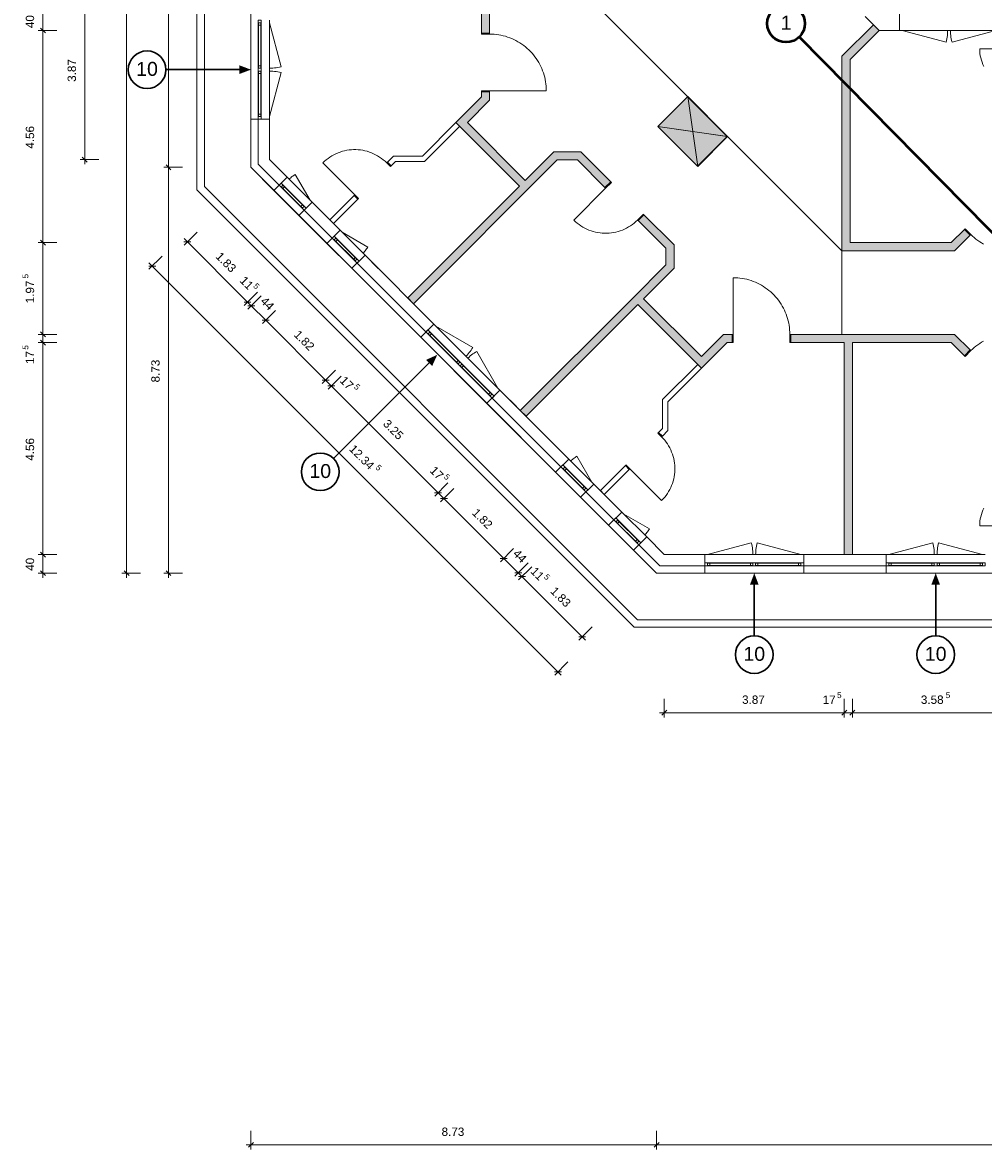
# Model space of a CAD drawing. Header units: millimetres. Extents: x -15507 to 123453, y -13113 to 44965.
# Tile 1 of 15: x -13707 to 6964, y -12552 to 11682. Entities that reach past the tile are written whole.
import ezdxf
from ezdxf.xclip import XClip

# ---------------------------------------------------------------- set-up
doc = ezdxf.new("R2010")
doc.units = ezdxf.units.MM
doc.header["$MEASUREMENT"] = 0
doc.header["$XCLIPFRAME"] = 0
for name, color, linetype in [('1-EG_1_0', 7, 'Continuous'), ('1-EG_1_Abschnitt 1_Erdgeschoss_Standard', 7, 'Continuous'), ('1-EG_1_EG', 7, 'Continuous'), ('T03 Cutfill', 7, 'Continuous'), ('Аннотация - Текст', 7, 'Continuous'), ('Чертеж и Рисунок', 7, 'Continuous')]:
    doc.layers.add(name, color=color, linetype=linetype)
doc.styles.add('СГЕНЕРИР_СТИЛЬ_1', font='arial.ttf')
doc.styles.add('СГЕНЕРИР_СТИЛЬ_5', font='arial.ttf')

# ---------------------------------------------------------------- blocks, each defined once
blk = doc.blocks.new('Чертеж_1_1', base_point=(21718, 6295))
at = {"layer": '1-EG_1_0', "linetype": 'Continuous', "lineweight": 18, "true_color": 0xf8991e}
for points in [[(-3659, 12603), (-3834, 12603), (-3834, 11453), (-3659, 11453)], [(4094, 10885), (4719, 11510), (4596, 11634), (3919, 10957), (3919, 6775), (6344, 6775), (6679, 7110), (6555, 7233), (6272, 6950), (4094, 6950)], [(-3659, 10010), (-3659, 10193), (-3834, 10193), (-3834, 10082), (-4384, 9532), (-3016, 8164), (-5420, 5759), (-5296, 5636), (-2205, 8727), (-1771, 8727), (-1177, 8134), (-1053, 8258), (-1699, 8902), (-2278, 8902), (-2892, 8287), (-4137, 9532)], [(133, 6469), (-2998, 3338), (-2874, 3214), (-470, 5618), (898, 4250), (1448, 4800), (1559, 4800), (1559, 4975), (1376, 4975), (898, 4497), (-346, 5742), (308, 6396), (308, 6901), (-338, 7545), (-461, 7421), (133, 6828)], [(6344, 4975), (2819, 4975), (2819, 4800), (3969, 4800), (3969, 240), (4144, 240), (4144, 4800), (6272, 4800), (6555, 4517), (6679, 4640)]]:
    blk.add_hatch(color=30, dxfattribs=at).paths.add_polyline_path(points)
at = {"layer": '1-EG_1_Abschnitt 1_Erdgeschoss_Standard', "linetype": 'Continuous', "lineweight": 0, "true_color": 0x000000}
blk.add_hatch(color=18, dxfattribs=at).paths.add_polyline_path([(1448, 9233), (599, 10081), (-37, 9445)])
at = {"layer": '1-EG_1_EG', "linetype": 'Continuous', "lineweight": 18, "true_color": 0xd3fefe}
blk.add_hatch(color=7, dxfattribs=at).paths.add_polyline_path([(606, 10088), (-37, 9445), (818, 8589), (1462, 9233)])
at = {"layer": '1-EG_1_Abschnitt 1_Erdgeschoss_Standard', "color": 7, "linetype": 'Continuous', "lineweight": 18}
for p, q in [((-9954, 32748), (-9954, 8087)), ((-8794, 32268), (-8794, 8568)), ((-3834, 12603), (-3834, 11453)), ((-3659, 12691), (-3659, 11453)), ((5159, 11910), (5159, 11510)), ((-8794, 11733), (-8794, 9603)), ((-8394, 9603), (-8394, 11733)), ((4596, 11634), (3919, 10957)), ((4719, 11510), (4420, 11809)), ((4719, 11510), (4596, 11634)), ((-8629, 10748), (-8629, 11623)), ((-8579, 10748), (-8579, 11623)), ((-3659, 11453), (-3834, 11453)), ((4719, 11510), (4094, 10885)), ((5159, 11510), (4719, 11510)), ((5159, 11510), (7289, 11510)), ((3919, 10957), (3919, 6775)), ((4094, 10885), (4094, 6950)), ((-8629, 9713), (-8629, 10588)), ((-8579, 9713), (-8579, 10588)), ((-3834, 10193), (-3834, 10082)), ((-3659, 10193), (-3834, 10193)), ((-3659, 10193), (-3659, 10010)), ((-3834, 10082), (-4384, 9532)), ((-3659, 10010), (-4137, 9532)), ((599, 10081), (-37, 9445)), ((599, 10081), (-37, 9445)), ((1448, 9233), (599, 10081)), ((1448, 9233), (599, 10081)), ((-8794, 9603), (-8794, 8568)), ((-8394, 9603), (-8794, 9603)), ((-8634, 9603), (-8634, 8634)), ((-8634, 9603), (-8634, 8634)), ((-8394, 9603), (-8394, 8733)), ((-4384, 9532), (-5105, 8811)), ((-3016, 8164), (-4384, 9532)), ((-2892, 8287), (-4137, 9532)), ((-4303, 9450), (-5058, 8696)), ((811, 8596), (-37, 9445)), ((-37, 9445), (1448, 9233)), ((1448, 9233), (811, 8596)), ((-8015, 8355), (-8394, 8733)), ((-5728, 8811), (-5859, 8679)), ((-5105, 8811), (-5728, 8811)), ((-2205, 8727), (-5296, 5636)), ((-2278, 8902), (-2892, 8287)), ((-1699, 8902), (-2278, 8902)), ((-1771, 8727), (-2205, 8727)), ((-1177, 8134), (-1771, 8727)), ((-1053, 8258), (-1699, 8902)), ((-66, -160), (-8794, 8568)), ((-8298, 8072), (-8794, 8568)), ((-8185, 8185), (-8634, 8634)), ((-8185, 8185), (-8634, 8634)), ((-5778, 8598), (-5859, 8679)), ((-5680, 8696), (-5778, 8598)), ((-5058, 8696), (-5680, 8696)), ((-8015, 8355), (-8298, 8072)), ((-7478, 7817), (-8015, 8355)), ((-1053, 8258), (-1177, 8134)), ((-547, -1320), (-9954, 8087)), ((-8298, 8072), (-7761, 7534)), ((-7722, 7729), (-8104, 8111)), ((-7686, 7764), (-8068, 8146)), ((-3016, 8164), (-5420, 5759)), ((-7478, 7817), (-7761, 7534)), ((-6877, 7216), (-7478, 7817)), ((-6573, 7965), (-7099, 7439)), ((-6492, 7883), (-7018, 7357)), ((-6492, 7883), (-6573, 7965)), ((-7159, 6933), (-7761, 7534)), ((-7046, 7046), (-7648, 7648)), ((-7046, 7046), (-7648, 7648)), ((-338, 7545), (-461, 7421)), ((308, 6901), (-338, 7545)), ((-7018, 7357), (-7099, 7439)), ((133, 6828), (-461, 7421)), ((-6877, 7216), (-7159, 6933)), ((-6339, 6679), (-6877, 7216)), ((6555, 7233), (6272, 6950)), ((6679, 7110), (6344, 6775)), ((6679, 7110), (6555, 7233)), ((-7159, 6933), (-6622, 6396)), ((-6583, 6590), (-6965, 6972)), ((-6548, 6626), (-6930, 7007)), ((133, 6828), (133, 6469)), ((308, 6901), (308, 6396)), ((6272, 6950), (4094, 6950)), ((-6339, 6679), (-6622, 6396)), ((-4858, 5197), (-6339, 6679)), ((6344, 6775), (3919, 6775)), ((-5141, 4914), (-6622, 6396)), ((-5028, 5028), (-6509, 6509)), ((-5028, 5028), (-6509, 6509)), ((133, 6469), (-594, 5742)), ((308, 6396), (-346, 5742)), ((-5296, 5636), (-5420, 5759)), ((-594, 5742), (-2998, 3338)), ((-470, 5618), (-2874, 3214)), ((898, 4250), (-470, 5618)), ((898, 4497), (-346, 5742)), ((-4858, 5197), (-5141, 4914)), ((-3437, 3776), (-4858, 5197)), ((-5141, 4914), (-3719, 3493)), ((-4370, 4377), (-4946, 4953)), ((-4335, 4412), (-4911, 4989)), ((1376, 4975), (898, 4497)), ((1559, 4975), (1376, 4975)), ((1559, 4975), (1559, 4800)), ((2819, 4975), (2819, 4800)), ((6344, 4975), (2819, 4975)), ((6679, 4640), (6344, 4975)), ((1448, 4800), (898, 4250)), ((1559, 4800), (1448, 4800)), ((3969, 4800), (2819, 4800)), ((3969, 4800), (3969, 240)), ((6272, 4800), (4144, 4800)), ((4144, 4800), (4144, 240)), ((6555, 4517), (6272, 4800)), ((6679, 4640), (6555, 4517)), ((-3680, 3688), (-4257, 4264)), ((-3645, 3723), (-4221, 4299)), ((817, 4331), (62, 3576)), ((898, 4250), (177, 3528)), ((-3437, 3776), (-3719, 3493)), ((-1955, 2295), (-3437, 3776)), ((-2238, 2012), (-3719, 3493)), ((-2125, 2125), (-3606, 3606)), ((-2125, 2125), (-3606, 3606)), ((62, 3576), (62, 2954)), ((177, 3528), (177, 2906)), ((-2874, 3214), (-2998, 3338)), ((62, 2954), (-25, 2867)), ((57, 2786), (-25, 2867)), ((177, 2906), (57, 2786)), ((-1955, 2295), (-2238, 2012)), ((-1418, 1757), (-1955, 2295)), ((-2238, 2012), (-1701, 1474)), ((-1662, 1669), (-2044, 2051)), ((-1626, 1704), (-2008, 2086)), ((-739, 2153), (-1276, 1616)), ((-658, 2072), (-1195, 1534)), ((-658, 2072), (-739, 2153)), ((-1418, 1757), (-1701, 1474)), ((-817, 1156), (-1418, 1757)), ((-1099, 873), (-1701, 1474)), ((-986, 986), (-1587, 1587)), ((-986, 986), (-1587, 1587)), ((-1195, 1534), (-1276, 1616)), ((-817, 1156), (-1099, 873)), ((-279, 619), (-817, 1156)), ((-1099, 873), (-562, 336)), ((-523, 530), (-905, 912)), ((-488, 565), (-870, 947)), ((-279, 619), (-562, 336)), ((99, 240), (-279, 619)), ((-66, -160), (-562, 336)), ((0, 0), (-449, 449)), ((0, 0), (-449, 449)), ((969, 0), (0, 0)), ((969, 240), (99, 240)), ((969, 240), (969, -160)), ((3099, 240), (969, 240)), ((1954, 55), (1079, 55)), ((1954, 5), (1079, 5)), ((2989, 55), (2114, 55)), ((2989, 5), (2114, 5)), ((3099, 240), (3099, -160)), ((4872, 240), (3099, 240)), ((4872, 0), (3099, 0)), ((4144, 240), (3969, 240)), ((4872, 240), (4872, -160)), ((7002, 240), (4872, 240)), ((5857, 55), (4982, 55)), ((5857, 5), (4982, 5)), ((6892, 55), (6017, 55)), ((6892, 5), (6017, 5)), ((23189, -160), (-66, -160)), ((969, -160), (-66, -160)), ((969, 0), (0, 0)), ((969, -160), (3099, -160)), ((4872, 0), (3099, 0)), ((4872, -160), (3099, -160)), ((4872, -160), (7002, -160)), ((24737, -1320), (-547, -1320))]:
    blk.add_line(p, q, dxfattribs=at)
at = {"layer": '1-EG_1_Abschnitt 1_Erdgeschoss_Standard', "color": 7, "linetype": 'Continuous', "lineweight": 18, "flags": 128}
for points in [[(-8634, 9603), (-8634, 11733), (-8574, 11733), (-8574, 9603)], [(-8629, 11673), (-8629, 11623), (-8579, 11623), (-8579, 11673)], [(-3834, 11453), (-3834, 11433), (-3659, 11433), (-3659, 11453)], [(-8579, 10698), (-8579, 10748), (-8629, 10748), (-8629, 10698)], [(-8629, 10638), (-8629, 10588), (-8579, 10588), (-8579, 10638)], [(-3834, 10193), (-3834, 10213), (-3659, 10213), (-3659, 10193)], [(-8579, 9663), (-8579, 9713), (-8629, 9713), (-8629, 9663)], [(-5859, 8679), (-5873, 8665), (-5792, 8584), (-5778, 8598)], [(-1053, 8258), (-1039, 8244), (-1163, 8120), (-1177, 8134)], [(-7648, 7648), (-8185, 8185), (-8143, 8227), (-7605, 7690)], [(-8139, 8146), (-8104, 8111), (-8068, 8146), (-8104, 8181)], [(-7651, 7729), (-7686, 7764), (-7722, 7729), (-7686, 7694)], [(-6573, 7965), (-6559, 7979), (-6478, 7898), (-6492, 7883)], [(-338, 7545), (-352, 7559), (-476, 7435), (-461, 7421)], [(-6509, 6509), (-7046, 7046), (-7004, 7089), (-6466, 6551)], [(-7000, 7007), (-6965, 6972), (-6930, 7007), (-6965, 7043)], [(6679, 7110), (6693, 7124), (6569, 7247), (6555, 7233)], [(-6512, 6590), (-6548, 6626), (-6583, 6590), (-6548, 6555)], [(-3606, 3606), (-5028, 5028), (-4985, 5070), (-3564, 3649)], [(-4982, 4989), (-4946, 4953), (-4911, 4989), (-4946, 5024)], [(1559, 4800), (1579, 4800), (1579, 4975), (1559, 4975)], [(2819, 4800), (2799, 4800), (2799, 4975), (2819, 4975)], [(6679, 4640), (6693, 4626), (6569, 4503), (6555, 4517)], [(-4299, 4377), (-4335, 4412), (-4370, 4377), (-4335, 4342)], [(-4292, 4299), (-4257, 4264), (-4221, 4299), (-4257, 4335)], [(-3610, 3688), (-3645, 3723), (-3680, 3688), (-3645, 3652)], [(57, 2786), (42, 2772), (-39, 2853), (-25, 2867)], [(-1587, 1587), (-2125, 2125), (-2082, 2167), (-1545, 1630)], [(-2079, 2086), (-2044, 2051), (-2008, 2086), (-2044, 2121)], [(-658, 2072), (-643, 2086), (-725, 2167), (-739, 2153)], [(-1591, 1669), (-1626, 1704), (-1662, 1669), (-1626, 1633)], [(-449, 449), (-986, 986), (-944, 1029), (-406, 491)], [(-940, 947), (-905, 912), (-870, 947), (-905, 983)], [(-452, 530), (-488, 565), (-523, 530), (-488, 495)], [(3099, 0), (969, 0), (969, 60), (3099, 60)], [(1029, 5), (1079, 5), (1079, 55), (1029, 55)], [(2004, 55), (1954, 55), (1954, 5), (2004, 5)], [(2064, 5), (2114, 5), (2114, 55), (2064, 55)], [(3039, 55), (2989, 55), (2989, 5), (3039, 5)], [(7002, 0), (4872, 0), (4872, 60), (7002, 60)], [(4932, 5), (4982, 5), (4982, 55), (4932, 55)], [(5907, 55), (5857, 55), (5857, 5), (5907, 5)], [(5967, 5), (6017, 5), (6017, 55), (5967, 55)], [(6942, 55), (6892, 55), (6892, 5), (6942, 5)]]:
    blk.add_lwpolyline(points, close=True, dxfattribs=at)
for points in [[(-8394, 10698), (-8357, 10699), (-8321, 10701), (-8285, 10704), (-8248, 10709), (-8213, 10715), (-8177, 10723), (-8141, 10731), (-8394, 11673)], [(-3659, 11433), (-3610, 11432), (-3561, 11429), (-3512, 11424), (-3463, 11417), (-3415, 11409), (-3367, 11398), (-3319, 11385), (-3272, 11370), (-3226, 11354), (-3181, 11336), (-3136, 11315), (-3092, 11293), (-3049, 11270), (-3007, 11244), (-2966, 11217), (-2926, 11189), (-2887, 11158), (-2850, 11126), (-2814, 11093), (-2779, 11058), (-2746, 11022), (-2714, 10985), (-2683, 10946), (-2655, 10906), (-2628, 10865), (-2602, 10823), (-2579, 10780), (-2557, 10736), (-2536, 10691), (-2518, 10646), (-2502, 10600), (-2487, 10553), (-2474, 10505), (-2463, 10457), (-2455, 10409), (-2448, 10360), (-2443, 10311), (-2440, 10262), (-2439, 10213), (-3659, 10213)], [(6194, 11510), (6194, 11474), (6192, 11437), (6188, 11401), (6184, 11365), (6177, 11329), (6170, 11293), (6161, 11258), (5219, 11510)], [(6254, 11510), (6255, 11474), (6257, 11437), (6261, 11401), (6265, 11365), (6271, 11329), (6279, 11293), (6288, 11258), (7229, 11510)], [(6974, 10736), (6954, 10780), (6935, 10826), (6920, 10873), (6907, 10920), (6897, 10968), (6890, 11017), (6886, 11066), (6884, 11115), (7729, 11115)], [(-8394, 10638), (-8357, 10638), (-8321, 10635), (-8285, 10632), (-8248, 10627), (-8213, 10621), (-8177, 10614), (-8141, 10605), (-8394, 9663)], [(-5873, 8665), (-5909, 8699), (-5946, 8731), (-5985, 8761), (-6025, 8789), (-6067, 8815), (-6110, 8839), (-6154, 8860), (-6199, 8880), (-6245, 8897), (-6292, 8912), (-6340, 8924), (-6388, 8934), (-6437, 8941), (-6486, 8946), (-6535, 8949), (-6584, 8949), (-6633, 8946), (-6682, 8941), (-6730, 8934), (-6778, 8924), (-6826, 8912), (-6873, 8897), (-6919, 8880), (-6964, 8860), (-7008, 8839), (-7051, 8815), (-7093, 8789), (-7133, 8761), (-7172, 8731), (-7209, 8699), (-7245, 8665), (-6559, 7979)], [(-7973, 8312), (-7956, 8329), (-7938, 8345), (-7919, 8360), (-7900, 8375), (-7881, 8388), (-7861, 8402), (-7840, 8414), (-7520, 7860)], [(-476, 7435), (-511, 7401), (-548, 7369), (-587, 7339), (-627, 7311), (-669, 7285), (-712, 7261), (-756, 7239), (-801, 7220), (-847, 7203), (-894, 7188), (-942, 7175), (-990, 7165), (-1038, 7158), (-1087, 7153), (-1136, 7150), (-1186, 7150), (-1235, 7153), (-1284, 7158), (-1332, 7165), (-1380, 7175), (-1428, 7187), (-1475, 7202), (-1521, 7219), (-1566, 7238), (-1610, 7260), (-1653, 7283), (-1695, 7309), (-1735, 7337), (-1774, 7367), (-1812, 7399), (-1847, 7433), (-1163, 8120)], [(6693, 7124), (6729, 7090), (6765, 7057), (6803, 7026), (6843, 6996), (6883, 6969), (6925, 6942), (6967, 6918)], [(-6382, 6721), (-6365, 6738), (-6349, 6756), (-6334, 6775), (-6319, 6794), (-6305, 6813), (-6292, 6833), (-6280, 6854), (-6834, 7174)], [(2799, 4975), (2798, 5024), (2795, 5073), (2791, 5122), (2784, 5171), (2775, 5219), (2764, 5267), (2751, 5314), (2737, 5361), (2720, 5408), (2702, 5453), (2682, 5498), (2660, 5542), (2636, 5585), (2611, 5627), (2583, 5668), (2555, 5708), (2524, 5747), (2493, 5784), (2459, 5820), (2425, 5855), (2388, 5888), (2351, 5920), (2312, 5950), (2272, 5979), (2231, 6006), (2189, 6032), (2146, 6055), (2102, 6077), (2058, 6097), (2012, 6116), (1966, 6132), (1919, 6147), (1871, 6160), (1823, 6170), (1775, 6179), (1726, 6186), (1678, 6191), (1629, 6194), (1579, 6195), (1579, 4975)], [(-4168, 4508), (-4145, 4532), (-4122, 4558), (-4100, 4584), (-4079, 4611), (-4059, 4639), (-4041, 4668), (-4023, 4697), (-4815, 5155)], [(6693, 4626), (6729, 4660), (6765, 4693), (6803, 4724), (6843, 4754), (6883, 4781), (6925, 4808), (6967, 4832)], [(-4126, 4465), (-4101, 4489), (-4076, 4512), (-4049, 4534), (-4022, 4555), (-3994, 4574), (-3966, 4593), (-3936, 4611), (-3479, 3818)], [(42, 2772), (76, 2736), (108, 2699), (138, 2660), (166, 2620), (192, 2578), (216, 2535), (238, 2491), (257, 2446), (274, 2400), (289, 2353), (301, 2305), (311, 2257), (319, 2209), (324, 2160), (326, 2111), (326, 2061), (324, 2012), (319, 1963), (311, 1915), (301, 1867), (289, 1819), (274, 1772), (257, 1726), (238, 1681), (216, 1637), (192, 1594), (166, 1552), (138, 1512), (108, 1473), (76, 1436), (42, 1400), (-643, 2086)], [(-1913, 2252), (-1895, 2269), (-1878, 2285), (-1859, 2300), (-1840, 2315), (-1821, 2328), (-1801, 2341), (-1780, 2354), (-1460, 1800)], [(6974, 1239), (6954, 1195), (6935, 1149), (6920, 1102), (6907, 1055), (6897, 1007), (6890, 958), (6886, 909), (6884, 860), (7729, 860)], [(-322, 661), (-305, 678), (-289, 696), (-274, 714), (-259, 733), (-245, 753), (-232, 773), (-220, 793), (-774, 1113)], [(2004, 240), (2004, 276), (2002, 313), (1998, 349), (1994, 385), (1987, 421), (1980, 457), (1971, 492), (1029, 240)], [(2064, 240), (2065, 276), (2067, 313), (2071, 349), (2075, 385), (2081, 421), (2089, 457), (2098, 492), (3039, 240)], [(5907, 240), (5906, 276), (5904, 313), (5901, 349), (5896, 385), (5890, 421), (5882, 457), (5874, 492), (4932, 240)], [(5967, 240), (5968, 276), (5970, 313), (5973, 349), (5978, 385), (5984, 421), (5991, 457), (6000, 492), (6942, 240)]]:
    blk.add_lwpolyline(points, dxfattribs=at)
at = {"layer": '1-EG_1_EG', "color": 7, "linetype": 'Continuous', "lineweight": 18}
for p, q in [((-11467, -260), (-11467, 40570)), ((-10567, 8568), (-10567, 32268)), ((-12367, 8633), (-12367, 12603)), ((-1859, 12553), (3919, 6775)), ((-13267, 11510), (-13267, 12010)), ((-13367, 11510), (-12967, 11510)), ((-13214, 11457), (-13320, 11563)), ((-13267, 6950), (-13267, 11510)), ((606, 10088), (818, 8589)), ((-37, 9445), (1462, 9233)), ((-12467, 8733), (-12067, 8733)), ((-12314, 8680), (-12420, 8786)), ((-3787, 8935), (-3505, 8652)), ((-10667, 8568), (-10267, 8568)), ((-10514, 8514), (-10620, 8621)), ((-10567, -260), (-10567, 8568)), ((-10232, 6895), (-9949, 7177)), ((-10232, 7036), (-8867, 5671)), ((-13367, 6950), (-12967, 6950)), ((-13214, 6897), (-13320, 7003)), ((-13267, 4975), (-13267, 6950)), ((-10237, 6965), (-10087, 6965)), ((-10986, 6375), (-10703, 6658)), ((3919, 6775), (3919, 4975)), ((-10990, 6446), (-10840, 6446)), ((-10986, 6517), (-2117, -2352)), ((-6192, 6531), (-5909, 6248)), ((-8938, 5600), (-8655, 5883)), ((-8942, 5671), (-8792, 5671)), ((-8867, 5671), (-8786, 5590)), ((-8861, 5590), (-8711, 5590)), ((-8857, 5519), (-8574, 5802)), ((-8786, 5590), (-8475, 5278)), ((-8545, 5208), (-8263, 5491)), ((-8550, 5278), (-8400, 5278)), ((-8475, 5278), (-7188, 3992)), ((-13367, 4975), (-12967, 4975)), ((-13214, 4922), (-13320, 5028)), ((-13214, 4747), (-13320, 4853)), ((-13267, 4800), (-13267, 4975)), ((-13367, 4800), (-12967, 4800)), ((-13267, 240), (-13267, 4800)), ((-4010, 4349), (-4293, 4632)), ((3397, 4800), (3797, 4800)), ((-7259, 3921), (-6976, 4204)), ((-7263, 3992), (-7113, 3992)), ((-7188, 3992), (-7064, 3868)), ((-7135, 3797), (-6852, 4080)), ((-7139, 3868), (-6989, 3868)), ((-7064, 3868), (-4766, 1570)), ((-3367, 3706), (-3084, 3423)), ((-4837, 1499), (-4554, 1782)), ((-4841, 1570), (-4691, 1570)), ((-4766, 1570), (-4642, 1446)), ((-4713, 1375), (-4430, 1658)), ((-4717, 1446), (-4567, 1446)), ((-4642, 1446), (-3355, 159)), ((-13214, 187), (-13320, 293)), ((-3426, 88), (-3143, 371)), ((-13367, 240), (-12967, 240)), ((-13267, -260), (-13267, 240)), ((-3430, 159), (-3280, 159)), ((-3355, 159), (-3044, -152)), ((-3115, -223), (-2832, 60)), ((3397, 240), (3797, 240)), ((-13367, -160), (-12967, -160)), ((-13214, -213), (-13320, -107)), ((-11567, -160), (-11167, -160)), ((-11414, -213), (-11520, -107)), ((-10667, -160), (-10267, -160)), ((-10514, -213), (-10620, -107)), ((-3119, -152), (-2969, -152)), ((-3044, -152), (-2963, -233)), ((-3038, -233), (-2888, -233)), ((-3034, -304), (-2751, -21)), ((-2963, -233), (-1598, -1599)), ((-1739, -1599), (-1456, -1316)), ((-1743, -1528), (-1593, -1528)), ((-2258, -2352), (-1976, -2069)), ((-2263, -2281), (-2113, -2281)), ((99, -3260), (99, -2860)), ((3969, -3260), (3969, -2860)), ((4144, -3260), (4144, -2860)), ((46, -3213), (152, -3107)), ((3916, -3213), (4022, -3107)), ((4091, -3213), (4197, -3107)), ((-1, -3160), (3969, -3160)), ((3969, -3160), (4144, -3160)), ((4144, -3160), (7729, -3160)), ((-8794, -12552), (-8794, -12152)), ((-66, -12552), (-66, -12152)), ((-8894, -12452), (-66, -12452)), ((-8847, -12505), (-8741, -12399)), ((-119, -12505), (-13, -12399)), ((-66, -12452), (23189, -12452))]:
    blk.add_line(p, q, dxfattribs=at)
at = {"layer": '1-EG_1_EG', "color": 5, "linetype": 'Continuous', "lineweight": 18}
for p, q in [((-9954, 8087), (-9954, 32748)), ((-9794, 8153), (-9794, 32682)), ((-547, -1320), (-9954, 8087)), ((-480, -1160), (-9794, 8153)), ((24189, -1160), (-480, -1160)), ((24349, -1320), (-547, -1320))]:
    blk.add_line(p, q, dxfattribs=at)
at = {"layer": '1-EG_1_EG', "color": 7, "linetype": 'Continuous', "lineweight": 18, "flags": 128}
blk.add_lwpolyline([(606, 10088), (-37, 9445), (818, 8589), (1462, 9233)], close=True, dxfattribs=at)
at = {"layer": '1-EG_1_EG', "color": 7, "linetype": 'Continuous', "lineweight": 18, "attachment_point": 1, "style": 'СГЕНЕРИР_СТИЛЬ_1'}
for s, insert, char_height, rotation in [('\\A1;{\\pql;\\fArial|b0|i0|c204|p0;\\W1.000000;40}', (-13637, 11561), 180, 90), ('\\A1;{\\pql;\\fArial|b0|i0|c204|p0;\\W1.000000;3.87}', (-12737, 10406), 180, 90), ('\\A1;{\\pql;\\fArial|b0|i0|c204|p0;\\W1.000000;4.56}', (-13637, 8968), 180, 90), ('\\A1;{\\pql;\\fArial|b0|i0|c204|p0;\\W1.000000;1.83}', (-9438, 6765), 180, 315), ('\\A1;{\\pql;\\fArial|b0|i0|c204|p0;\\W1.000000;5}', (-13707, 6177), 126, 90), ('\\A1;{\\pql;\\fArial|b0|i0|c204|p0;\\W1.000000;1.97}', (-13637, 5643), 180, 90), ('\\A1;{\\pql;\\fArial|b0|i0|c204|p0;\\W1.000000;11}', (-8919, 6246), 180, 315), ('\\A1;{\\pql;\\fArial|b0|i0|c204|p0;\\W1.000000;5}', (-8665, 6091), 126, 315), ('\\A1;{\\pql;\\fArial|b0|i0|c204|p0;\\W1.000000;44}', (-8474, 5802), 180, 315), ('\\A1;{\\pql;\\fArial|b0|i0|c204|p0;\\W1.000000;1.82}', (-7755, 5082), 180, 315), ('\\A1;{\\pql;\\fArial|b0|i0|c204|p0;\\W1.000000;5}', (-13707, 4646), 126, 90), ('\\A1;{\\pql;\\fArial|b0|i0|c204|p0;\\W1.000000;17}', (-13637, 4337), 180, 90), ('\\A1;{\\pql;\\fArial|b0|i0|c204|p0;\\W1.000000;8.73}', (-10937, 3942), 180, 90), ('\\A1;{\\pql;\\fArial|b0|i0|c204|p0;\\W1.000000;17}', (-6767, 4094), 180, 315), ('\\A1;{\\pql;\\fArial|b0|i0|c204|p0;\\W1.000000;5}', (-6499, 3925), 126, 315), ('\\A1;{\\pql;\\fArial|b0|i0|c204|p0;\\W1.000000;3.25}', (-5838, 3166), 180, 315), ('\\A1;{\\pql;\\fArial|b0|i0|c204|p0;\\W1.000000;4.56}', (-13637, 2258), 180, 90), ('\\A1;{\\pql;\\fArial|b0|i0|c204|p0;\\W1.000000;12.34}', (-6568, 2623), 180, 315), ('\\A1;{\\pql;\\fArial|b0|i0|c204|p0;\\W1.000000;5}', (-6035, 2188), 126, 315), ('\\A1;{\\pql;\\fArial|b0|i0|c204|p0;\\W1.000000;17}', (-4831, 2159), 180, 315), ('\\A1;{\\pql;\\fArial|b0|i0|c204|p0;\\W1.000000;5}', (-4564, 1990), 126, 315), ('\\A1;{\\pql;\\fArial|b0|i0|c204|p0;\\W1.000000;1.82}', (-3922, 1250), 180, 315), ('\\A1;{\\pql;\\fArial|b0|i0|c204|p0;\\W1.000000;44}', (-3043, 372), 180, 315), ('\\A1;{\\pql;\\fArial|b0|i0|c204|p0;\\W1.000000;40}', (-13637, -109), 180, 90), ('\\A1;{\\pql;\\fArial|b0|i0|c204|p0;\\W1.000000;11}', (-2666, -7), 180, 315), ('\\A1;{\\pql;\\fArial|b0|i0|c204|p0;\\W1.000000;5}', (-2412, -162), 126, 315), ('\\A1;{\\pql;\\fArial|b0|i0|c204|p0;\\W1.000000;1.83}', (-2239, -433), 180, 315)]:
    blk.add_mtext(s, dxfattribs=dict(at, insert=insert, char_height=char_height, rotation=rotation))
for s, insert, char_height in [('\\A1;{\\pql;\\fArial|b0|i0|c204|p0;\\W1.000000;3.87}', (1772, -2790), 180), ('\\A1;{\\pql;\\fArial|b0|i0|c204|p0;\\W1.000000;17}', (3506, -2790), 180), ('\\A1;{\\pql;\\fArial|b0|i0|c204|p0;\\W1.000000;5}', (3815, -2720), 126), ('\\A1;{\\pql;\\fArial|b0|i0|c204|p0;\\W1.000000;3.58}', (5618, -2790), 180), ('\\A1;{\\pql;\\fArial|b0|i0|c204|p0;\\W1.000000;5}', (6152, -2720), 126), ('\\A1;{\\pql;\\fArial|b0|i0|c204|p0;\\W1.000000;8.73}', (-4692, -12081), 180)]:
    blk.add_mtext(s, dxfattribs=dict(at, insert=insert, char_height=char_height))

msp = doc.modelspace()

# ---------------------------------------------------------------- hatches: boundary and pattern name
at = {"layer": 'T03 Cutfill', "linetype": 'Continuous', "lineweight": 30}
for points in [[(-9039.5, 10668.3), (-9039.5, 10575.9), (-8793.8, 10668.2), (-9039.5, 10760.7)], [(-4959.7, 4362.3), (-4894.4, 4296.9), (-4785.9, 4536), (-5025, 4427.7)], [(2034.3, -405.7), (2126.7, -405.8), (2034.4, -160), (1941.9, -405.7)], [(5936.8, -405.7), (6029.2, -405.8), (5936.9, -160), (5844.4, -405.7)]]:
    msp.add_hatch(color=5, dxfattribs=at).paths.add_polyline_path(points)

# ---------------------------------------------------------------- linework, layer by layer
at = {"color": 1, "linetype": 'Continuous', "lineweight": 50}
msp.add_line((3002, 11372.6), (13625.4, 599), dxfattribs=at)
at = {"color": 5, "linetype": 'Continuous', "lineweight": 30}
for p, q in [((-9039.5, 10668.3), (-10623.9, 10668.2)), ((-4959.7, 4362.3), (-7016.4, 2306.3)), ((2034.3, -405.7), (2034.1, -1506.7)), ((5936.8, -405.7), (5936.6, -1506.7))]:
    msp.add_line(p, q, dxfattribs=at)
at = {"color": 1, "linetype": 'Continuous', "lineweight": 50}
msp.add_circle((2718, 11660.6), 404.5, dxfattribs=at)
at = {"color": 5, "linetype": 'Continuous', "lineweight": 30}
for centre in [(-11028.4, 10667.9), (-7302.3, 2020.1), (2034.3, -1911.2), (5936.8, -1911.2)]:
    msp.add_circle(centre, 404.5, dxfattribs=at)

# ---------------------------------------------------------------- block references
at = {"layer": 'Чертеж и Рисунок', "color": 161, "linetype": 'Continuous', "lineweight": 40, "true_color": 0x83aefe}
ref = msp.add_blockref('Чертеж_1_1', (21717.7, 6295.2), dxfattribs=at)
XClip(ref).set_block_clipping_path([(-15535.5408801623, -13113.286836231), (71649.870074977, 45367.8458842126)])

# ---------------------------------------------------------------- texts
at = {"layer": 'Аннотация - Текст', "color": 1, "linetype": 'Continuous', "lineweight": 50, "insert": (2718, 11827.8), "char_height": 300, "attachment_point": 2, "rotation": 359.99527, "style": 'СГЕНЕРИР_СТИЛЬ_5'}
msp.add_mtext('\\A1;{\\pqc;\\fArial|b0|i0|c204|p0;\\W1.000000;1}', dxfattribs=at)
at = {"layer": 'Аннотация - Текст', "color": 5, "linetype": 'Continuous', "lineweight": 30, "char_height": 300, "attachment_point": 2, "style": 'СГЕНЕРИР_СТИЛЬ_5'}
for insert in [(-11028.4, 10835.1), (-7302.3, 2187.2)]:
    msp.add_mtext('\\A1;{\\pqc;\\fArial|b0|i0|c204|p0;\\W1.000000;10}', dxfattribs=dict(at, insert=insert))
at = {"layer": 'Аннотация - Текст', "color": 5, "linetype": 'Continuous', "lineweight": 30, "char_height": 300, "attachment_point": 2, "rotation": 359.99796, "style": 'СГЕНЕРИР_СТИЛЬ_5'}
for insert in [(2034.3, -1744.1), (5936.8, -1744.1)]:
    msp.add_mtext('\\A1;{\\pqc;\\fArial|b0|i0|c204|p0;\\W1.000000;10}', dxfattribs=dict(at, insert=insert))

doc.saveas('drawing.dxf')
